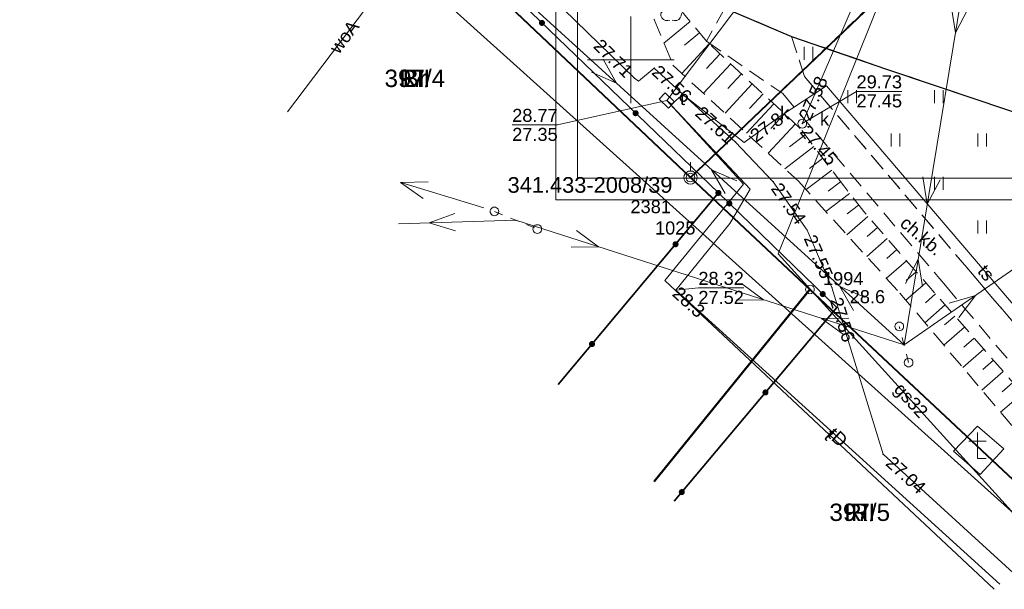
# Model space of a CAD drawing. Extents: x 5499164 to 5499301, y 5902019 to 5902134.
# Tile 1 of 18: x 5499165 to 5499222, y 5902019 to 5902052. Entities that reach past the tile are written whole.
import ezdxf
from ezdxf.enums import TextEntityAlignment as Align

# ---------------------------------------------------------------- set-up
doc = ezdxf.new("R2010")
doc.units = 0
doc.header["$PDSIZE"] = 0.75
for name, pattern in [('PRZER1-1', [2, 1, -1]), ('PRZER2-1', [3, 2, -1]), ('PRZER3-1', [4, 3, -1])]:
    doc.linetypes.add(name, pattern=pattern)
doc.layers.get('0').update_dxf_attribs({"linetype": 'CONTINUOUS', "lineweight": 13})
for name, color, linetype, lineweight in [('0Z_OPISY', 7, 'CONTINUOUS', 9), ('GEPPGD', 7, 'CONTINUOUS', 18), ('GEPPGD_O', 7, 'CONTINUOUS', 18), ('GSLKOG', 7, 'CONTINUOUS', 35), ('GSLKRW', 7, 'CONTINUOUS', 25), ('GSPOFK', 7, 'CONTINUOUS', 18), ('GSPPPK', 7, 'CONTINUOUS', 18), ('GSPPPK_O', 7, 'CONTINUOUS', 18), ('GSPWPN', 7, 'CONTINUOUS', 13), ('GSPWPN_O', 7, 'CONTINUOUS', 13), ('GSSKOA', 7, 'PRZER3-1', 18), ('GSSKOD', 7, 'PRZER2-1', 18), ('GSSKOD_O', 7, 'PRZER2-1', 18), ('GSSKOG', 7, 'CONTINUOUS', 18), ('GSSUTR', 7, 'PRZER2-1', 18), ('GSSZSN', 7, 'PRZER2-1', 18), ('GUPIKP', 7, 'CONTINUOUS', 18), ('GUPISN', 7, 'PRZER1-1', 18), ('GUPIWZ', 7, 'CONTINUOUS', 18), ('GUPIWZ_O', 7, 'CONTINUOUS', 18), ('GUPPRZ', 7, 'CONTINUOUS', 18), ('GUPPRZ_O', 7, 'CONTINUOUS', 18)]:
    doc.layers.add(name, color=color, linetype=linetype, lineweight=lineweight)
doc.layers.add('GESDZI', color=7, linetype='CONTINUOUS', true_color=0x008000)
doc.layers.add('GESDZI_O', color=7, linetype='CONTINUOUS', true_color=0x008000)
for name, color, linetype, lineweight, true_color in [('GESKKL', 7, 'PRZER3-1', 18, 0x24bc24), ('GESKKL_O', 7, 'PRZER3-1', 18, 0x24bc24), ('GESUZY', 7, 'PRZER1-1', 18, 0x008000), ('GESUZY_O', 7, 'PRZER1-1', 18, 0x008000), ('GSPRDL', 7, 'CONTINUOUS', 18, 0x008000), ('GULEPR', 1, 'CONTINUOUS', 18, 0xff0000), ('GULGPR', 7, 'CONTINUOUS', 18, 0xbfbf00), ('GULGPR_O', 7, 'CONTINUOUS', 18, 0xbfbf00), ('GULKPR', 7, 'CONTINUOUS', 18, 0x803300), ('GULTPR', 7, 'CONTINUOUS', 18, 0xff9100), ('GULTPR_O', 7, 'CONTINUOUS', 18, 0xff9100), ('GULWPR', 5, 'CONTINUOUS', 18, 0x0000ff), ('GULWPR_O', 5, 'CONTINUOUS', 18, 0x0000ff), ('GUPELN', 1, 'CONTINUOUS', 18, 0xff0000), ('GUPKSD', 7, 'CONTINUOUS', 18, 0x803300), ('GUPKSD_O', 7, 'CONTINUOUS', 18, 0x803300)]:
    doc.layers.add(name, color=color, linetype=linetype, lineweight=lineweight, true_color=true_color)
doc.styles.add('GEO-INFO', font='arial.ttf')

# ---------------------------------------------------------------- blocks, each defined once
blk = doc.blocks.new('EPPGS')
at = {"color": 0}
blk.add_lwpolyline([(0, 0.5), (0.154508, 0.475528), (0.293893, 0.404508), (0.404508, 0.293893), (0.475528, 0.154508), (0.5, 0), (0.475528, -0.154508), (0.404508, -0.293893), (0.293893, -0.404508), (0.154508, -0.475528), (0, -0.5), (-0.154508, -0.475528), (-0.293893, -0.404508), (-0.404508, -0.293893), (-0.475528, -0.154508), (-0.5, 0), (-0.475528, 0.154508), (-0.404508, 0.293893), (-0.293893, 0.404508), (-0.154508, 0.475528)], close=True, dxfattribs=at)
blk = doc.blocks.new('OKRAG_PELNY')
at = {"color": 0}
blk.add_lwpolyline([(0, 0.5), (0.12941, 0.482963), (0.25, 0.433013), (0.353553, 0.353553), (0.433013, 0.25), (0.482963, 0.12941), (0.5, 0), (0.482963, -0.12941), (0.433013, -0.25), (0.353553, -0.353553), (0.25, -0.433013), (0.12941, -0.482963), (0, -0.5), (-0.12941, -0.482963), (-0.25, -0.433013), (-0.353553, -0.353553), (-0.433013, -0.25), (-0.482963, -0.12941), (-0.5, 0), (-0.482963, 0.12941), (-0.433013, 0.25), (-0.353553, 0.353553), (-0.25, 0.433013), (-0.12941, 0.482963)], close=True, dxfattribs=at)
blk = doc.blocks.new('SUEP1')
at = {"color": 0}
blk.add_lwpolyline([(-1.5, -1), (1.5, 0), (-1.5, 1)], dxfattribs=at)
blk = doc.blocks.new('POINT')
at = {"color": 0}
blk.add_point((0, 0), dxfattribs=at)
blk = doc.blocks.new('PROSTOKAT1_5-1_PELNY')
at = {"color": 0}
blk.add_lwpolyline([(0.75, -0.5), (-0.75, -0.5), (-0.75, 0.5), (0.75, 0.5)], close=True, dxfattribs=at)
blk = doc.blocks.new('KOLO')
blk.add_hatch(color=0).paths.add_polyline_path([(-0.5, 0), (-0.482963, -0.12941), (-0.433013, -0.25), (-0.353553, -0.353553), (-0.25, -0.433013), (-0.12941, -0.482963), (0, -0.5), (0.12941, -0.482963), (0.25, -0.433013), (0.353553, -0.353553), (0.433013, -0.25), (0.482963, -0.12941), (0.5, 0), (0.482963, 0.12941), (0.433013, 0.25), (0.353553, 0.353553), (0.25, 0.433013), (0.12941, 0.482963), (0, 0.5), (-0.12941, 0.482963), (-0.25, 0.433013), (-0.353553, 0.353553), (-0.433013, 0.25), (-0.482963, 0.12941)])
blk = doc.blocks.new('SPDLP')
blk.add_hatch(color=0).paths.add_polyline_path([(0, -0.09), (0.027812, -0.085595), (0.052901, -0.072812), (0.072812, -0.052901), (0.085595, -0.027812), (0.09, 0), (0.085595, 0.027812), (0.072812, 0.052901), (0.052901, 0.072812), (0.027812, 0.085595), (0, 0.09), (-0.027812, 0.085595), (-0.052901, 0.072812), (-0.072812, 0.052901), (-0.085595, 0.027812), (-0.09, 0), (-0.085595, -0.027812), (-0.072812, -0.052901), (-0.052901, -0.072812), (-0.027812, -0.085595)])
at = {"color": 0}
for points in [[(-0.648554, 1.126667), (-0.481106, 1.325358), (-0.255912, 1.454989), (0, 1.5), (0.255912, 1.454989), (0.481106, 1.325358), (0.648554, 1.126667)], [(-1.271938, -0.268652), (-1.40916, -0.048001), (-1.462858, 0.20623), (-1.426585, 0.463525), (-1.304695, 0.693003), (-1.11182, 0.867117), (-0.871109, 0.964971)], [(0.871109, 0.964971), (1.11182, 0.867117), (1.304695, 0.693003), (1.426585, 0.463525), (1.462858, 0.20623), (1.40916, -0.048001), (1.271938, -0.268652)], [(-0.137547, -1.292703), (-0.389802, -1.355024), (-0.648184, -1.327532), (-0.881678, -1.213525), (-1.062258, -1.026689), (-1.168249, -0.78945), (-1.186929, -0.530282)], [(1.186929, -0.530282), (1.168249, -0.78945), (1.062258, -1.026689), (0.881678, -1.213525), (0.648184, -1.327532), (0.389802, -1.355024), (0.137547, -1.292703)]]:
    blk.add_lwpolyline(points, dxfattribs=at)
blk = doc.blocks.new('OBOO01')
at = {"color": 0}
for points in [[(1, 0), (0, 0), (0, 3)], [(-1, 2), (1, 2)]]:
    blk.add_lwpolyline(points, dxfattribs=at)
blk = doc.blocks.new('SUEP01')
at = {"color": 0}
for points in [[(0, 0), (10, 0)], [(7.039586, -1), (10.039586, 0), (7.039586, 1)]]:
    blk.add_lwpolyline(points, dxfattribs=at)
blk = doc.blocks.new('SOPGM')
at = {"color": 0}
blk.add_lwpolyline([(0, 1.75), (0, 0.75)], dxfattribs=at)
blk.add_lwpolyline([(0, 0.75), (0.231763, 0.713292), (0.440839, 0.606763), (0.606763, 0.440839), (0.713292, 0.231763), (0.75, 0), (0.713292, -0.231763), (0.606763, -0.440839), (0.440839, -0.606763), (0.231763, -0.713292), (0, -0.75), (-0.231763, -0.713292), (-0.440839, -0.606763), (-0.606763, -0.440839), (-0.713292, -0.231763), (-0.75, 0), (-0.713292, 0.231763), (-0.606763, 0.440839), (-0.440839, 0.606763), (-0.231763, 0.713292)], close=True, dxfattribs=at)

msp = doc.modelspace()

# ---------------------------------------------------------------- hatches: boundary and pattern name
at = {"layer": 'GSSUTR', "linetype": 'Continuous', "lineweight": 18, "true_color": 0x636363}
h = msp.add_hatch(dxfattribs=at)
h.set_pattern_fill('PTTU04', color=251, scale=0.5, style=0)
h.set_pattern_definition([(90, (5490000, 5900000), (-2.5, 2.5), [0.75, -4.25]), (90, (5490000.5, 5900000), (-2.5, 2.5), [0.75, -4.25])])
h.paths.add_polyline_path([(5499236.13, 5902034.91), (5499234.3, 5902038.4), (5499233.755, 5902039.366), (5499233.137, 5902040.288), (5499232.45, 5902041.16), (5499231.678, 5902041.997), (5499230.842, 5902042.771), (5499229.947, 5902043.477), (5499229, 5902044.11), (5499225.19, 5902045.94), (5499219.77, 5902047.77), (5499214.75, 5902049.47), (5499209.27, 5902051.35), (5499210.01, 5902049.04), (5499219.37, 5902038.03), (5499229.167, 5902026.508), (5499236.846, 5902033.05)], flags=0)

# ---------------------------------------------------------------- linework, layer by layer
at = {"color": 251, "linetype": 'Continuous', "lineweight": 13, "true_color": 0x636363, "elevation": 100, "flags": 128}
for points in [[(5499200, 5902047.5), (5499200, 5902052.5)], [(5499197.5, 5902050), (5499202.5, 5902050)]]:
    msp.add_lwpolyline(points, dxfattribs=at)
at = {"layer": '0Z_OPISY'}
for points in [[(5499195.674, 5902041.939), (5499300.674, 5902041.939), (5499300.674, 5902116.189), (5499195.674, 5902116.189)], [(5499196.924, 5902043.189), (5499299.424, 5902043.189), (5499299.424, 5902114.939), (5499196.924, 5902114.939)]]:
    msp.add_lwpolyline(points, close=True, dxfattribs=at)
at = {"layer": 'GESDZI', "linetype": 'Continuous', "lineweight": 40, "elevation": 10.22}
for points in [[(5499267.375, 5902100.089), (5499266.52, 5902099.34), (5499244.1, 5902079.7), (5499226.84, 5902064.77), (5499217.9, 5902057.03), (5499214.29, 5902053.58), (5499203.44, 5902043.22), (5499210.33, 5902036.77), (5499225.045, 5902022.996)], [(5499210.33, 5902036.77), (5499203.44, 5902043.22), (5499182.3, 5902063.22), (5499179.05, 5902066.31), (5499169.96, 5902074.95), (5499164.76, 5902068.054)], [(5499225.045, 5902022.996), (5499210.33, 5902036.77), (5499201.353, 5902025.711)], [(5499201.353, 5902025.711), (5499210.33, 5902036.77)]]:
    msp.add_lwpolyline(points, dxfattribs=at)
msp.add_lwpolyline([(5499179.05, 5902066.31), (5499182.3, 5902063.22), (5499203.44, 5902043.22), (5499214.29, 5902053.58), (5499188.84, 5902076.88)], close=True, dxfattribs=at)
at = {"layer": 'GESKKL', "color": 251, "linetype": 'PRZER3-1', "lineweight": 18, "ltscale": 0.5, "true_color": 0x636363, "elevation": 10.06}
for points in [[(5499203.44, 5902043.22), (5499182.3, 5902063.22), (5499179.05, 5902066.31), (5499169.96, 5902074.95), (5499164.76, 5902068.054)], [(5499201.353, 5902025.711), (5499210.33, 5902036.77), (5499203.44, 5902043.22)], [(5499225.045, 5902022.996), (5499210.33, 5902036.77), (5499201.353, 5902025.711)]]:
    msp.add_lwpolyline(points, dxfattribs=at)
at = {"layer": 'GESUZY', "color": 251, "linetype": 'PRZER1-1', "lineweight": 18, "ltscale": 0.5, "true_color": 0x636363, "elevation": 10.08}
for points in [[(5499267.375, 5902100.089), (5499266.52, 5902099.34), (5499244.1, 5902079.7), (5499226.84, 5902064.77), (5499217.9, 5902057.03), (5499214.29, 5902053.58), (5499203.44, 5902043.22), (5499210.33, 5902036.77), (5499225.045, 5902022.996)], [(5499179.162, 5902085.746), (5499214.29, 5902053.58), (5499203.44, 5902043.22)], [(5499203.44, 5902043.22), (5499182.3, 5902063.22), (5499179.05, 5902066.31), (5499169.96, 5902074.95), (5499168.503, 5902076.31)], [(5499203.44, 5902043.22), (5499182.3, 5902063.22), (5499179.05, 5902066.31), (5499169.96, 5902074.95), (5499164.76, 5902068.054)], [(5499201.353, 5902025.711), (5499210.33, 5902036.77), (5499203.44, 5902043.22)], [(5499225.045, 5902022.996), (5499210.33, 5902036.77), (5499201.353, 5902025.711)]]:
    msp.add_lwpolyline(points, dxfattribs=at)
at = {"layer": 'GSLKOG', "color": 251, "linetype": 'Continuous', "lineweight": 35, "true_color": 0x636363, "elevation": 10.18}
for points in [[(5499202.49, 5902024.566), (5499211.87, 5902035.73), (5499205.05, 5902042.33), (5499180.36, 5902066.1), (5499171.435, 5902055.828)], [(5499205.05, 5902042.33), (5499195.809, 5902031.292)]]:
    msp.add_lwpolyline(points, dxfattribs=at)
at = {"layer": 'GSLKRW', "color": 251, "linetype": 'Continuous', "lineweight": 25, "true_color": 0x636363, "elevation": 10.18}
msp.add_lwpolyline([(5499205.42, 5902052.98), (5499209.27, 5902051.35), (5499214.75, 5902049.47), (5499219.77, 5902047.77), (5499225.19, 5902045.94), (5499229, 5902044.11), (5499229.947, 5902043.477), (5499230.842, 5902042.771), (5499231.678, 5902041.997), (5499232.45, 5902041.16), (5499233.137, 5902040.288), (5499233.755, 5902039.366), (5499234.3, 5902038.4), (5499236.13, 5902034.91), (5499236.846, 5902033.05)], dxfattribs=at)
at = {"layer": 'GSSKOA', "color": 251, "linetype": 'PRZER3-1', "lineweight": 18, "ltscale": 0.5, "true_color": 0x636363, "elevation": 10.18}
msp.add_lwpolyline([(5499221.87, 5902053.55), (5499216.25, 5902055.85), (5499211.01, 5902058.02), (5499206.54, 5902060.58), (5499202.21, 5902054.93), (5499205.42, 5902052.98), (5499209.27, 5902051.35), (5499214.75, 5902049.47), (5499219.77, 5902047.77), (5499225.19, 5902045.94)], dxfattribs=at)
at = {"layer": 'GSSKOD', "color": 251, "linetype": 'PRZER2-1', "lineweight": 18, "ltscale": 0.5, "true_color": 0x636363, "elevation": 10.18}
msp.add_lwpolyline([(5499229.167, 5902026.508), (5499219.37, 5902038.03), (5499210.01, 5902049.04), (5499209.27, 5902051.35), (5499205.42, 5902052.98), (5499204.36, 5902051.07), (5499208.76, 5902048.05), (5499218.14, 5902037), (5499227.932, 5902025.455)], dxfattribs=at)
at = {"layer": 'GSSKOG', "color": 251, "linetype": 'Continuous', "lineweight": 18, "true_color": 0x636363, "elevation": 10.18}
msp.add_lwpolyline([(5499221.5, 5902027.59), (5499219.98, 5902028.9), (5499218.6, 5902027.46), (5499220.15, 5902026.12)], close=True, dxfattribs=at)
at = {"layer": 'GSSUTR', "color": 251, "linetype": 'PRZER2-1', "lineweight": 18, "ltscale": 0.5, "true_color": 0x636363, "elevation": 10.1}
for points in [[(5499236.846, 5902033.05), (5499236.13, 5902034.91), (5499234.3, 5902038.4), (5499233.755, 5902039.366), (5499233.137, 5902040.288), (5499232.45, 5902041.16), (5499231.678, 5902041.997), (5499230.842, 5902042.771), (5499229.947, 5902043.477), (5499229, 5902044.11), (5499225.19, 5902045.94), (5499219.77, 5902047.77), (5499214.75, 5902049.47), (5499209.27, 5902051.35)], [(5499209.27, 5902051.35), (5499210.01, 5902049.04), (5499219.37, 5902038.03), (5499229.167, 5902026.508)]]:
    msp.add_lwpolyline(points, dxfattribs=at)
at = {"layer": 'GSSZSN', "color": 251, "linetype": 'PRZER2-1', "lineweight": 18, "ltscale": 0.5, "true_color": 0x636363, "elevation": 10.06}
for points in [[(5499202.47, 5902053.37), (5499201.34, 5902052.32), (5499202.425, 5902049.701), (5499209.667, 5902043.001), (5499215.513, 5902036.562), (5499226.177, 5902023.96)], [(5499227.509, 5902025.095), (5499226.373, 5902026.27), (5499222.447, 5902030.937), (5499213.425, 5902041.253), (5499212.274, 5902042.746), (5499209.759, 5902046.05), (5499204.36, 5902051.07), (5499202.47, 5902053.37)]]:
    msp.add_lwpolyline(points, dxfattribs=at)
at = {"layer": 'GSSZSN', "color": 251, "linetype": 'Continuous', "lineweight": 18, "true_color": 0x636363, "elevation": 10.06, "flags": 128}
for points in [[(5499201.904, 5902050.958), (5499203.425, 5902052.208)], [(5499203.963, 5902051.553), (5499203.103, 5902050.847)], [(5499202.944, 5902049.221), (5499204.522, 5902050.919)], [(5499205.143, 5902050.342), (5499204.354, 5902049.494)], [(5499204.187, 5902048.071), (5499205.763, 5902049.766)], [(5499206.383, 5902049.189), (5499205.596, 5902048.342)], [(5499205.431, 5902046.92), (5499207.004, 5902048.612)], [(5499207.624, 5902048.035), (5499206.838, 5902047.19)], [(5499206.674, 5902045.77), (5499208.244, 5902047.459)], [(5499208.865, 5902046.882), (5499208.08, 5902046.038)], [(5499207.918, 5902044.619), (5499209.485, 5902046.305)], [(5499210.046, 5902045.674), (5499209.149, 5902044.992)], [(5499208.884, 5902043.725), (5499210.559, 5902045)], [(5499211.072, 5902044.326), (5499210.293, 5902043.734)], [(5499210.101, 5902042.523), (5499211.585, 5902043.652)], [(5499212.098, 5902042.978), (5499211.385, 5902042.436)], [(5499211.251, 5902041.257), (5499212.613, 5902042.306)], [(5499213.13, 5902041.635), (5499212.476, 5902041.131)], [(5499212.46, 5902039.925), (5499213.665, 5902040.978)], [(5499214.222, 5902040.341), (5499213.626, 5902039.819)], [(5499213.599, 5902038.67), (5499214.78, 5902039.703)], [(5499215.337, 5902039.066), (5499214.753, 5902038.554)], [(5499214.738, 5902037.416), (5499215.895, 5902038.428)], [(5499216.453, 5902037.79), (5499215.88, 5902037.29)], [(5499215.863, 5902036.149), (5499217.01, 5902037.153)], [(5499217.568, 5902036.515), (5499216.989, 5902036.009)], [(5499216.957, 5902034.856), (5499218.126, 5902035.878)], [(5499218.683, 5902035.24), (5499218.094, 5902034.724)], [(5499218.052, 5902033.562), (5499219.241, 5902034.602)], [(5499219.798, 5902033.965), (5499219.199, 5902033.44)], [(5499219.146, 5902032.269), (5499220.356, 5902033.327)], [(5499220.914, 5902032.69), (5499220.304, 5902032.156)], [(5499220.241, 5902030.976), (5499221.471, 5902032.052)], [(5499222.029, 5902031.414), (5499221.408, 5902030.872)], [(5499221.314, 5902029.707), (5499222.584, 5902030.774)]]:
    msp.add_lwpolyline(points, dxfattribs=at)
at = {"layer": 'GULEPR', "color": 251, "linetype": 'Continuous', "lineweight": 18, "true_color": 0x636363, "elevation": 10.14}
for points in [[(5499215.756, 5902033.576), (5499180.69, 5902065.478), (5499168.575, 5902076.373)], [(5499262.72, 5902066.1), (5499258.492, 5902063.172), (5499215.756, 5902033.576)], [(5499215.756, 5902033.576), (5499219.53, 5902056.49)], [(5499193.374, 5902040.757), (5499186.612, 5902040.55)], [(5499215.756, 5902033.576), (5499193.374, 5902040.757)]]:
    msp.add_lwpolyline(points, dxfattribs=at)
at = {"layer": 'GULGPR', "color": 251, "linetype": 'Continuous', "lineweight": 18, "true_color": 0x636363, "elevation": 10.14}
for points in [[(5499222.05, 5902020.444), (5499214.54, 5902027.28), (5499211.59, 5902036.88), (5499210.16, 5902040.19), (5499208.21, 5902042.98), (5499206.04, 5902045.26), (5499201.35, 5902049.52), (5499200.44, 5902048.77), (5499200.21, 5902048.94), (5499181.84, 5902066.8), (5499174.99, 5902073.57), (5499170.12, 5902077.742)], [(5499216.45, 5902058.61), (5499208.5, 5902038.82), (5499223.821, 5902021.953)]]:
    msp.add_lwpolyline(points, dxfattribs=at)
at = {"layer": 'GULKPR', "color": 251, "linetype": 'Continuous', "lineweight": 18, "true_color": 0x636363, "elevation": 10.14}
msp.add_lwpolyline([(5499180.616, 5902087.033), (5499197.147, 5902071.997), (5499214.11, 5902056.14), (5499209.885, 5902046.322)], dxfattribs=at)
at = {"layer": 'GULTPR', "color": 251, "linetype": 'Continuous', "lineweight": 18, "true_color": 0x636363, "elevation": 10.14}
for points in [[(5499220.941, 5902019.499), (5499201.956, 5902037.284), (5499206.505, 5902042.834), (5499202.074, 5902047.651), (5499212.555, 5902061.547)], [(5499229.69, 5902026.954), (5499211.29, 5902048.51), (5499208.59, 5902046.74), (5499206.53, 5902045.24), (5499202.99, 5902048), (5499202.34, 5902047.45), (5499202.074, 5902047.651)], [(5499202.074, 5902047.651), (5499206.885, 5902042.54), (5499205.717, 5902040.573), (5499202.589, 5902036.732), (5499221.281, 5902019.789)]]:
    msp.add_lwpolyline(points, dxfattribs=at)
at = {"layer": 'GULWPR', "color": 251, "linetype": 'Continuous', "lineweight": 18, "true_color": 0x636363, "elevation": 10.14}
for points in [[(5499186.739, 5902055.649), (5499222.671, 5902023.326), (5499259.401, 5902061.323), (5499260.76, 5902062.95)], [(5499186.739, 5902055.649), (5499180.209, 5902046.995)]]:
    msp.add_lwpolyline(points, dxfattribs=at)
at = {"layer": 'GUPISN', "color": 251, "linetype": 'PRZER1-1', "lineweight": 18, "ltscale": 0.5, "true_color": 0x636363, "elevation": 10.16}
for points in [[(5499192.135, 5902041.264), (5499194.605, 5902040.253)], [(5499216.018, 5902032.56), (5499215.48, 5902034.64)]]:
    msp.add_lwpolyline(points, dxfattribs=at)
at = {"layer": 'GUPPRZ_O', "color": 251, "linetype": 'Continuous', "lineweight": 9, "true_color": 0x636363, "elevation": 10.8, "flags": 128}
for points in [[(5499215.635, 5902048.184), (5499213.015, 5902048.184), (5499209.885, 5902046.322)], [(5499213.015, 5902048.184), (5499215.635, 5902048.184)], [(5499193.159, 5902046.252), (5499195.779, 5902046.252), (5499202.074, 5902047.651)], [(5499193.159, 5902046.252), (5499195.779, 5902046.252)], [(5499206.514, 5902036.86), (5499203.894, 5902036.86), (5499202.589, 5902036.732)], [(5499203.894, 5902036.86), (5499206.514, 5902036.86)]]:
    msp.add_lwpolyline(points, dxfattribs=at)

# ---------------------------------------------------------------- block references
at = {"layer": 'GEPPGD', "color": 251, "lineweight": 18, "true_color": 0x636363, "xscale": 0.5, "yscale": 0.5}
for p in [(5499203.44, 5902043.22, 10.24), (5499203.44, 5902043.22, 10.24), (5499210.33, 5902036.77, 10.24)]:
    msp.add_blockref('EPPGS', p, dxfattribs=at)
at = {"layer": 'GSLKOG', "color": 251, "lineweight": 35, "true_color": 0x636363, "xscale": 0.35, "yscale": 0.35}
for p in [(5499194.874, 5902052.127, 10.18), (5499200.277, 5902046.925, 10.18), (5499205.05, 5902042.33, 10.18), (5499205.679, 5902041.722, 10.18), (5499202.577, 5902039.377, 10.18), (5499211.068, 5902036.506, 10.18), (5499197.763, 5902033.626, 10.18), (5499207.763, 5902030.842, 10.18), (5499202.938, 5902025.1, 10.18)]:
    msp.add_blockref('KOLO', p, dxfattribs=at)
at = {"layer": 'GSPOFK', "color": 251, "lineweight": 18, "true_color": 0x636363, "xscale": 0.5, "yscale": 0.5}
msp.add_blockref('OBOO01', (5499219.98, 5902027.03, 10.2), dxfattribs=at)
at = {"layer": 'GSPPPK', "color": 251, "lineweight": 18, "true_color": 0x636363, "xscale": 0.5, "yscale": 0.5}
msp.add_blockref('SOPGM', (5499203.44, 5902043.22, 10.36), dxfattribs=at)
at = {"layer": 'GSPRDL', "color": 251, "lineweight": 18, "true_color": 0x636363, "xscale": 0.5, "yscale": 0.5}
msp.add_blockref('SPDLP', (5499202.319, 5902052.937, 10.12), dxfattribs=at)
at = {"layer": 'GSPWPN', "color": 251, "lineweight": 13, "true_color": 0x636363, "xscale": 0.09, "yscale": 0.09}
msp.add_blockref('KOLO', (5499211.87, 5902035.73, 10.08), dxfattribs=at)
at = {"layer": 'GULEPR', "color": 251, "lineweight": 18, "true_color": 0x636363, "xscale": 0.5, "yscale": 0.5}
for p, rotation in [((5499218.839, 5902052.297, 10.15), 260.6463409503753), ((5499198.627, 5902049.159, 10.15), 317.7047194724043), ((5499205.215, 5902043.165, 10.15), 137.7047194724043), ((5499217.214, 5902042.429, 10.15), 260.6463409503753), ((5499189.126, 5902040.627, 10.15), 181.7534123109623), ((5499197.421, 5902039.458, 10.15), 342.2114757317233), ((5499216.446, 5902037.769, 10.15), 80.64634095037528), ((5499212.612, 5902036.436, 10.15), 137.7047194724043), ((5499206.943, 5902036.403, 10.15), 342.2114757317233), ((5499219.25, 5902035.995, 10.15), 34.70375224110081), ((5499211.709, 5902034.874, 10.15), 162.2114757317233)]:
    msp.add_blockref('SUEP1', p, dxfattribs=dict(at, rotation=rotation))
at = {"layer": 'GUPELN', "color": 251, "lineweight": 18, "true_color": 0x636363, "xscale": 0.5, "yscale": 0.5, "rotation": 163.0091617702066}
msp.add_blockref('SUEP01', (5499191.528, 5902041.465, 10.14), dxfattribs=at)
at = {"layer": 'GUPIKP', "color": 251, "lineweight": 18, "true_color": 0x636363, "xscale": 0.5, "yscale": 0.5}
msp.add_blockref('POINT', (5499202.074, 5902047.651, 10.16), dxfattribs=at)
at = {"layer": 'GUPISN', "color": 251, "lineweight": 18, "true_color": 0x636363, "xscale": 0.5, "yscale": 0.5}
for name, p in [('OKRAG_PELNY', (5499192.135, 5902041.264, 10.16)), ('POINT', (5499193.374, 5902040.757, 10.16)), ('OKRAG_PELNY', (5499194.605, 5902040.253, 10.16)), ('OKRAG_PELNY', (5499215.48, 5902034.64, 10.16)), ('POINT', (5499215.756, 5902033.576, 10.16)), ('OKRAG_PELNY', (5499216.018, 5902032.56, 10.16))]:
    msp.add_blockref(name, p, dxfattribs=at)
at = {"layer": 'GUPIWZ', "color": 251, "lineweight": 18, "true_color": 0x636363, "xscale": 0.5, "yscale": 0.5, "rotation": 317.0369933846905}
msp.add_blockref('PROSTOKAT1_5-1_PELNY', (5499202.074, 5902047.651, 10.18), dxfattribs=at)
at = {"layer": 'GUPIWZ', "color": 251, "lineweight": 18, "true_color": 0x636363, "xscale": 0.5, "yscale": 0.5}
msp.add_blockref('OKRAG_PELNY', (5499209.885, 5902046.322, 10.18), dxfattribs=at)
at = {"layer": 'GUPKSD', "color": 251, "lineweight": 18, "true_color": 0x636363, "xscale": 0.5, "yscale": 0.5}
msp.add_blockref('OKRAG_PELNY', (5499209.885, 5902046.322, 10.16), dxfattribs=at)
at = {"layer": 'GUPPRZ', "color": 251, "lineweight": 18, "true_color": 0x636363}
for p in [(5499201.35, 5902049.52, 10.16), (5499200.21, 5902048.94, 10.16), (5499202.074, 5902047.651, 10.16), (5499209.997, 5902046.582, 10.16), (5499209.885, 5902046.322, 10.16), (5499210.015, 5902046.111, 10.16), (5499206.04, 5902045.26, 10.16), (5499206.53, 5902045.24, 10.16), (5499208.21, 5902042.98, 10.16), (5499210.16, 5902040.19, 10.16), (5499202.589, 5902036.732, 10.16), (5499202.589, 5902036.732, 10.16), (5499211.59, 5902036.88, 10.16), (5499214.54, 5902027.28, 10.16)]:
    msp.add_blockref('POINT', p, dxfattribs=at)

# ---------------------------------------------------------------- texts
at = {"layer": 'GEPPGD_O', "color": 251, "linetype": 'Continuous', "lineweight": 0, "true_color": 0x636363, "style": 'GEO-INFO'}
for s, p in [('2381', (5499199.98, 5902041.166, 10.8)), ('1994', (5499211.08, 5902037.02, 10.8))]:
    msp.add_text(s, height=0.75, dxfattribs=at).set_placement(p)
msp.add_text('1025', height=0.75, dxfattribs=at).set_placement((5499201.394, 5902040.687, 10.8), align=Align.TOP_LEFT)
at = {"layer": 'GESDZI_O', "linetype": 'Continuous', "lineweight": 40, "style": 'GEO-INFO'}
for s, p in [('397/4', (5499187.545, 5902048.934, 10.8)), ('397/5', (5499213.199, 5902023.936, 10.8))]:
    msp.add_text(s, height=1, dxfattribs=at).set_placement(p, align=Align.MIDDLE_CENTER)
at = {"layer": 'GESKKL_O', "color": 251, "linetype": 'Continuous', "lineweight": 0, "true_color": 0x636363, "style": 'GEO-INFO'}
for p in [(5499187.545, 5902048.934, 10.8), (5499213.199, 5902023.936, 10.8)]:
    msp.add_text('RII', height=1, dxfattribs=at).set_placement(p, align=Align.MIDDLE_CENTER)
at = {"layer": 'GESUZY_O', "color": 251, "linetype": 'Continuous', "lineweight": 0, "true_color": 0x636363, "style": 'GEO-INFO'}
for s, p in [('Br', (5499187.545, 5902048.934, 10.8)), ('R', (5499213.199, 5902023.936, 10.8))]:
    msp.add_text(s, height=1, dxfattribs=at).set_placement(p, align=Align.MIDDLE_CENTER)
at = {"layer": 'GSPPPK_O', "color": 251, "linetype": 'Continuous', "lineweight": 0, "true_color": 0x636363, "style": 'GEO-INFO'}
msp.add_text('341.433-2008/39', height=0.9, dxfattribs=at).set_placement((5499192.892, 5902042.792, 10.8), align=Align.MIDDLE_LEFT)
at = {"layer": 'GSPWPN_O', "color": 251, "linetype": 'Continuous', "lineweight": 0, "true_color": 0x636363, "style": 'GEO-INFO'}
msp.add_text('28.6', height=0.75, dxfattribs=at).set_placement((5499212.62, 5902035.98, 10.8))
at = {"layer": 'GSSKOD_O', "color": 251, "linetype": 'Continuous', "lineweight": 0, "true_color": 0x636363, "style": 'GEO-INFO'}
msp.add_text('ch.kb.', height=0.75, rotation=319.4994, dxfattribs=at).set_placement((5499216.764, 5902039.859, 10.8), align=Align.MIDDLE_CENTER)
at = {"layer": 'GULGPR_O', "color": 251, "linetype": 'Continuous', "lineweight": 0, "true_color": 0x636363, "style": 'GEO-INFO'}
msp.add_text('gs32', height=0.75, rotation=312.2508, dxfattribs=at).set_placement((5499216.161, 5902030.387, 10.8), align=Align.MIDDLE_CENTER)
at = {"layer": 'GULTPR_O', "color": 251, "linetype": 'Continuous', "lineweight": 0, "true_color": 0x636363, "style": 'GEO-INFO'}
for s, rotation, p in [('ts', 310.4845, (5499220.49, 5902037.732, 10.8)), ('tD', 317.811, (5499211.935, 5902028.261, 10.8)), ('t', 316.8688, (5499211.448, 5902028.392, 10.8))]:
    msp.add_text(s, height=0.75, rotation=rotation, dxfattribs=at).set_placement(p, align=Align.MIDDLE_CENTER)
at = {"layer": 'GULWPR_O', "color": 251, "linetype": 'Continuous', "lineweight": 0, "true_color": 0x636363, "style": 'GEO-INFO'}
msp.add_text('woA', height=0.75, rotation=52.9622, dxfattribs=at).set_placement((5499183.474, 5902051.322, 10.8), align=Align.MIDDLE_CENTER)
at = {"layer": 'GUPIWZ_O', "color": 251, "linetype": 'Continuous', "lineweight": 0, "true_color": 0x636363, "style": 'GEO-INFO'}
for s, p in [('t', (5499203.121, 5902047.169, 10.8)), ('t', (5499203.121, 5902047.169, 10.8)), ('t', (5499203.121, 5902047.169, 10.8)), ('t', (5499203.121, 5902047.169, 10.8)), ('t', (5499203.121, 5902047.169, 10.8)), ('t', (5499203.121, 5902047.169, 10.8)), ('t', (5499203.121, 5902047.169, 10.8)), ('k', (5499211.431, 5902045.988, 10.8)), ('k', (5499211.431, 5902045.988, 10.8)), ('k', (5499211.431, 5902045.988, 10.8)), ('k', (5499211.431, 5902045.988, 10.8)), ('k', (5499211.431, 5902045.988, 10.8))]:
    msp.add_text(s, height=0.75, dxfattribs=at).set_placement(p, align=Align.BOTTOM_RIGHT)
at = {"layer": 'GUPKSD_O', "color": 251, "linetype": 'Continuous', "lineweight": 0, "true_color": 0x636363, "style": 'GEO-INFO'}
msp.add_text('k', height=0.75, dxfattribs=at).set_placement((5499209.135, 5902046.572, 10.8), align=Align.RIGHT)
at = {"layer": 'GUPPRZ_O', "color": 251, "linetype": 'Continuous', "lineweight": 0, "true_color": 0x636363, "style": 'GEO-INFO'}
for s, rotation, p in [('27.71', 315.806, (5499198.046, 5902051.004, 10.8)), ('27.56', 317.751, (5499201.403, 5902049.491, 10.8)), ('27.58', 66.716, (5499209.997, 5902046.582, 10.8)), ('27.61', 317.751, (5499203.9, 5902047.118, 10.8)), ('27.8', 36.06, (5499207.009, 5902045.524, 10.8)), ('27.45', 311.4773, (5499209.977, 5902046.069, 10.8)), ('27.54', 304.951, (5499208.35, 5902042.796, 10.8)), ('27.55', 293.366, (5499210.3, 5902039.865, 10.8)), ('28.3', 317.811, (5499202.589, 5902036.732, 10.8)), ('27.56', 287.082, (5499211.818, 5902036.284, 10.8)), ('27.04', 317.692, (5499214.889, 5902026.966, 10.8))]:
    msp.add_text(s, height=0.75, rotation=rotation, dxfattribs=at).set_placement(p, align=Align.MIDDLE_LEFT)
for s, p in [('29.73', (5499213.015, 5902048.356)), ('27.45', (5499213.015, 5902047.261)), ('28.77', (5499193.159, 5902046.425)), ('27.35', (5499193.159, 5902045.33)), ('28.32', (5499203.894, 5902037.033)), ('27.52', (5499203.894, 5902035.938))]:
    msp.add_text(s, height=0.75, dxfattribs=at).set_placement(p)

doc.saveas('drawing.dxf')
